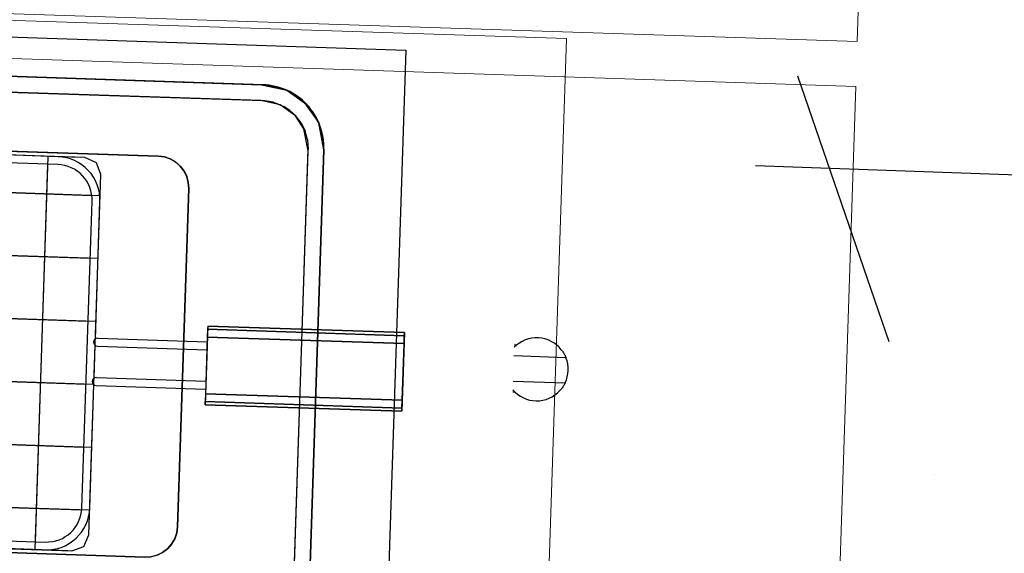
# Model space of a CAD drawing. Header units: millimetres. Extents: x 297264 to 416219, y -77299 to -23696.
# Tile 7 of 187: x 299231 to 299668, y -29852 to -29615. Entities that reach past the tile are written whole.
import ezdxf

# ---------------------------------------------------------------- set-up
doc = ezdxf.new("R2010")
doc.units = ezdxf.units.MM
doc.header["$LTSCALE"] = 2.5
doc.linetypes.add('CONTINUA', pattern=[0])
doc.linetypes.add('DASHDOTX2', pattern=[2, 1, -0.5, 0, -0.5])
for name, color, linetype, lineweight in [('CKD Dimensions', 7, 'Continuous', 0), ('CKD Equipments', 252, 'Continuous', 0), ('ELEVATION 4', 157, 'Continuous', 9), ('HATCH LIGHT', 250, 'Continuous', 0)]:
    doc.layers.add(name, color=color, linetype=linetype, lineweight=lineweight)
for name, color, linetype in [('CKD-Hood', 1, 'Continuous'), ('IQ_200_2D', 1, 'Continuous'), ('IQ_200_3D', 1, 'Continuous'), ('IQ_204_2D', 7, 'CONTINUA'), ('IQ_204_3D', 7, 'Continuous')]:
    doc.layers.add(name, color=color, linetype=linetype)
doc.styles.get("Standard").update_dxf_attribs({"font": 'GOTHIC.TTF'})
doc.dimstyles.new('AJKD_30', dxfattribs={"dimscale": 30, "dimtxt": 2, "dimasz": 1, "dimexe": 0.8, "dimexo": 0.8, "dimgap": 0.5, "dimtad": 1, "dimdec": 0, "dimzin": 0, "dimdsep": 46, "dimtxsty": 'Standard', "dimblk": 'ARCHTICK', "dimcen": 0.125, "dimclrd": 251, "dimclre": 251, "dimclrt": 42, "dimadec": 0, "dimazin": 0, "dimtfac": 1, "dimtdec": 0, "dimtix": 1, "dimtmove": 0, "dimatfit": 3, "dimfxl": 1, "dimtolj": 1, "dimtzin": 0, "dimarcsym": 1})

# ---------------------------------------------------------------- blocks, each defined once
blk = doc.blocks.new('ELECTROLUX-MC7-FRYER-VALVE')
at = {"layer": 'IQ_200_2D'}
for p, q in [((-15, 13.23), (-15, 14.7)), ((-8, 14.7), (-8, -18.33)), ((8, -18.33), (8, 14.7)), ((15, 13.23), (15, 14.7))]:
    blk.add_line(p, q, dxfattribs=at)
for start, end in [(132.69273, 229.4584), (310.5416, 47.30727), (246.42182, 293.57818)]:
    blk.add_arc((0, 0), 20, start, end, dxfattribs=at)
for points, knots in [([(-8, -18.33), (-8, -18.33), (-8.03, -18.32), (-8.15, -18.26), (-8.24, -18.22), (-8.48, -18.11), (-8.63, -18.04), (-8.97, -17.88), (-9.16, -17.78), (-9.61, -17.54), (-9.88, -17.39), (-10.48, -17.04), (-10.79, -16.84), (-11.43, -16.41), (-11.76, -16.18), (-12.4, -15.7), (-12.71, -15.45), (-13, -15.2)], [0, 0, 0, 0, 0.925594, 0.925594, 1.851189, 1.851189, 2.776783, 2.776783, 3.702378, 3.702378, 4.853265, 4.853265, 6.004152, 6.004152, 7.155039, 7.155039, 8.305926, 8.305926, 8.305926, 8.305926]), ([(13, -15.2), (12.71, -15.45), (12.4, -15.7), (11.76, -16.18), (11.43, -16.41), (10.79, -16.84), (10.48, -17.04), (9.88, -17.39), (9.61, -17.54), (9.16, -17.78), (8.97, -17.88), (8.63, -18.04), (8.48, -18.11), (8.24, -18.22), (8.15, -18.26), (8.03, -18.32), (8, -18.33), (8, -18.33)], [-8.305926, -8.305926, -8.305926, -8.305926, -7.155039, -7.155039, -6.004152, -6.004152, -4.853265, -4.853265, -3.702378, -3.702378, -2.776783, -2.776783, -1.851189, -1.851189, -0.925594, -0.925594, 0, 0, 0, 0])]:
    blk.add_open_spline(points, degree=3, knots=knots, dxfattribs=at)
blk = doc.blocks.new('ELECTROLUX-MC7-FRYERTOP-800')
at = {"layer": 'IQ_200_3D'}
for p, q in [((501.12, -463.95, 745), (501.12, -197.95, 745)), ((541.12, -463.95, 745), (541.12, -197.95, 745)), ((581.12, -463.95, 745), (581.12, -197.95, 745)), ((621.12, -463.95, 745), (621.12, -197.95, 745)), ((661.12, -463.95, 745), (661.12, -197.95, 745)), ((701.12, -463.95, 745), (701.12, -197.95, 745)), ((475, -450.95, 870), (475, -210.95, 870)), ((475, -450.95, 750), (475, -210.95, 750)), ((475, -450.95, 790), (475, -210.95, 790)), ((475, -450.95, 830), (475, -210.95, 830)), ((725, -450.95, 870), (725, -210.95, 870)), ((725, -450.95, 750), (725, -210.95, 750)), ((725, -450.95, 790), (725, -210.95, 790)), ((725, -450.95, 830), (725, -210.95, 830)), ((725, -429.96, 745), (475, -429.96, 745)), ((475, -450.95, 895), (475, -450.95, 745)), ((725, -450.95, 895), (725, -450.95, 745)), ((725, -450.95, 895), (725, -450.95, 745)), ((485.5, -463.95, 870), (714.5, -463.95, 870)), ((485.5, -463.95, 830), (714.5, -463.95, 830)), ((485.5, -463.95, 790), (714.5, -463.95, 790)), ((485.5, -463.95, 750), (714.5, -463.95, 750)), ((485.5, -463.95, 895), (485.5, -463.95, 745)), ((515.72, -463.95, 895), (515.72, -463.95, 745)), ((555.55, -463.95, 895), (555.55, -463.95, 745)), ((595.55, -463.95, 895), (595.55, -463.95, 745)), ((634.3, -463.95, 895), (634.3, -463.95, 745)), ((673.05, -463.95, 895), (673.05, -463.95, 745)), ((714.61, -463.95, 895), (714.61, -463.95, 745))]:
    blk.add_line(p, q, dxfattribs=at)
for elevation in [745, 895]:
    blk.add_lwpolyline([(725, -208.45), (721.92, -201.03), (714.5, -197.95), (485.5, -197.95), (478.08, -201.03), (475, -208.45), (475, -453.45), (478.08, -460.88), (485.5, -463.95), (714.5, -463.95), (721.92, -460.88), (725, -453.45)], close=True, dxfattribs=dict(at, elevation=elevation))
for points, invisible_edges in [([(775, -140, 900), (800, -80.5, 900), (800, -655, 900), (775, -565, 900)], 5), ([(472.5, -160, 890), (435, -140, 890), (435, -565, 890), (472.5, -500, 890)], 5), ([(727.5, -160, 890), (765, -140, 890), (765, -565, 890), (727.5, -500, 890)], 5), ([(765, -140.98, 890), (775, -140.98, 900), (775, -564.02, 900), (765, -564.02, 890)], 5), ([(727.5, -500, 730), (472.5, -500, 730), (472.5, -160, 730), (727.5, -160, 730)], 5), ([(472.5, -160, 890), (472.5, -160, 730), (472.5, -500, 730), (472.5, -500, 890)], 1), ([(727.5, -160, 890), (727.5, -160, 730), (727.5, -500, 730), (727.5, -500, 890)], 1), ([(472.88, -503.9, 730), (727.12, -503.9, 730), (727.5, -500, 730), (472.5, -500, 730)], 5), ([(727.5, -500, 730), (727.5, -500, 890), (727.12, -503.9, 890), (727.12, -503.9, 730)], 4), ([(765, -565, 890), (727.5, -500, 890), (727.12, -503.9, 890), (764.17, -572.03, 890)], 5), ([(725.98, -507.65, 730), (474.02, -507.65, 730), (472.88, -503.9, 730), (727.12, -503.9, 730)], 5), ([(727.12, -503.9, 890), (727.12, -503.9, 730), (725.98, -507.65, 730), (725.98, -507.65, 890)], 5), ([(727.12, -503.9, 890), (764.17, -572.03, 890), (761.71, -578.66, 890), (725.98, -507.65, 890)], 5), ([(438.29, -578.66, 890), (474.02, -507.65, 890), (475.87, -511.11, 890), (440.74, -582.65, 890)], 5), ([(475.87, -511.11, 890), (440.74, -582.65, 890), (443.79, -586.21, 890), (478.36, -514.14, 890)], 5), ([(475.87, -511.11, 730), (724.13, -511.11, 730), (725.98, -507.65, 730), (474.02, -507.65, 730)], 5), ([(474.02, -507.65, 730), (474.02, -507.65, 890), (475.87, -511.11, 890), (475.87, -511.11, 730)], 5), ([(721.64, -514.14, 730), (478.36, -514.14, 730), (475.87, -511.11, 730), (724.13, -511.11, 730)], 5), ([(475.87, -511.11, 890), (475.87, -511.11, 730), (478.36, -514.14, 730), (478.36, -514.14, 890)], 5), ([(724.13, -511.11, 890), (724.13, -511.11, 730), (721.64, -514.14, 730), (721.64, -514.14, 890)], 5), ([(724.13, -511.11, 890), (759.26, -582.65, 890), (756.21, -586.21, 890), (721.64, -514.14, 890)], 5), ([(725.98, -507.65, 730), (725.98, -507.65, 890), (724.13, -511.11, 890), (724.13, -511.11, 730)], 5), ([(761.71, -578.66, 890), (725.98, -507.65, 890), (724.13, -511.11, 890), (759.26, -582.65, 890)], 5), ([(443.79, -586.21, 890), (478.36, -514.14, 890), (481.39, -516.63, 890), (448.33, -589.94, 890)], 5), ([(481.39, -516.63, 890), (448.33, -589.94, 890), (453.52, -592.72, 890), (484.85, -518.48, 890)], 5), ([(453.52, -592.72, 890), (484.85, -518.48, 890), (488.6, -519.62, 890), (459.15, -594.42, 890)], 5), ([(453.52, -592.72, 890), (484.85, -518.48, 890), (488.6, -519.62, 890), (459.15, -594.42, 890)], 5), ([(481.39, -516.63, 730), (718.61, -516.63, 730), (721.64, -514.14, 730), (478.36, -514.14, 730)], 5), ([(478.36, -514.14, 730), (478.36, -514.14, 890), (481.39, -516.63, 890), (481.39, -516.63, 730)], 5), ([(715.15, -518.48, 730), (484.85, -518.48, 730), (481.39, -516.63, 730), (718.61, -516.63, 730)], 5), ([(481.39, -516.63, 890), (481.39, -516.63, 730), (484.85, -518.48, 730), (484.85, -518.48, 890)], 5), ([(488.6, -519.62, 730), (711.4, -519.62, 730), (715.15, -518.48, 730), (484.85, -518.48, 730)], 5), ([(484.85, -518.48, 730), (484.85, -518.48, 890), (488.6, -519.62, 890), (488.6, -519.62, 730)], 5), ([(715.15, -518.48, 730), (715.15, -518.48, 890), (711.4, -519.62, 890), (711.4, -519.62, 730)], 5), ([(746.48, -592.72, 890), (715.15, -518.48, 890), (711.4, -519.62, 890), (740.85, -594.42, 890)], 5), ([(718.61, -516.63, 890), (718.61, -516.63, 730), (715.15, -518.48, 730), (715.15, -518.48, 890)], 5), ([(718.61, -516.63, 890), (751.67, -589.94, 890), (746.48, -592.72, 890), (715.15, -518.48, 890)], 5), ([(721.64, -514.14, 730), (721.64, -514.14, 890), (718.61, -516.63, 890), (718.61, -516.63, 730)], 5), ([(756.21, -586.21, 890), (721.64, -514.14, 890), (718.61, -516.63, 890), (751.67, -589.94, 890)], 5), ([(488.6, -519.62, 890), (459.15, -594.42, 890), (465, -595, 890), (492.5, -520, 890)], 5), ([(488.6, -519.62, 890), (459.15, -594.42, 890), (465, -595, 890), (492.5, -520, 890)], 5), ([(735, -595, 890), (707.5, -520, 890), (492.5, -520, 890), (465, -595, 890)], 5), ([(707.5, -520, 730), (492.5, -520, 730), (488.6, -519.62, 730), (711.4, -519.62, 730)], 4), ([(488.6, -519.62, 890), (488.6, -519.62, 730), (492.5, -520, 730), (492.5, -520, 890)], 1), ([(711.4, -519.62, 890), (711.4, -519.62, 730), (707.5, -520, 730), (707.5, -520, 890)], 1), ([(711.4, -519.62, 890), (740.85, -594.42, 890), (735, -595, 890), (707.5, -520, 890)], 5), ([(762.54, -576.41, 890), (765, -564.02, 890), (775, -564.02, 900), (771.96, -580.31, 900)], 10), ([(771.96, -580.31, 900), (775, -565, 900), (800, -655, 900)], 10), ([(756.01, -586.18, 890), (762.54, -576.41, 890), (771.96, -580.31, 900), (764.32, -591.73, 900)], 10), ([(757.67, -597.23, 900), (763.28, -593.28, 900), (771.96, -580.31, 900), (800, -655, 900)], 12), ([(747.92, -591.86, 890), (756.01, -586.18, 890), (764.32, -591.73, 900), (752.05, -601.18, 900)], 10), ([(733.89, -595, 890), (747.92, -591.86, 890), (752.05, -601.18, 900), (735, -605, 900)], 10), ([(465, -605, 900), (466.11, -595, 890), (733.89, -595, 890), (735, -605, 900)], 5), ([(735, -605, 900), (752.05, -601.18, 900), (757.67, -597.23, 900), (800, -655, 900)], 12), ([(800, -655, 900), (400, -655, 900), (465, -605, 900), (735, -605, 900)], 10)]:
    blk.add_3dface(points, dxfattribs=dict(at, invisible_edges=invisible_edges))
blk.add_3dface([(707.5, -520, 890), (707.5, -520, 730), (492.5, -520, 730), (492.5, -520, 890)], dxfattribs=at)
at = {"layer": 'IQ_204_2D'}
for p, q in [((501.12, -202.89), (501.12, -458.91)), ((541.12, -202.89), (541.12, -458.95)), ((581.12, -202.89), (581.12, -458.95)), ((621.12, -202.89), (621.12, -458.95)), ((661.12, -202.89), (661.12, -458.95)), ((701.12, -202.89), (701.12, -458.66)), ((720, -429.96), (480, -429.96))]:
    blk.add_line(p, q, dxfattribs=at)
at = {"layer": 'IQ_204_2D', "linetype": 'Continuous'}
for p, q in [((475, -225.39), (475, -436.45)), ((480, -225.39), (480, -436.45)), ((720, -436.45), (720, -225.39)), ((725, -436.45), (725, -225.39)), ((502.5, -458.95), (697.5, -458.95)), ((502.5, -463.95), (581, -463.95)), ((580.55, -465.39), (580.55, -534.95)), ((585.1, -463.95), (606, -463.95)), ((585.55, -465.39), (585.55, -534.95)), ((605.55, -465.39), (605.55, -534.95)), ((610.1, -463.95), (697.5, -463.95)), ((610.55, -465.39), (610.55, -534.95)), ((570.55, -659.95), (570.55, -534.95)), ((620.55, -534.95), (570.55, -534.95)), ((620.55, -659.95), (620.55, -534.95)), ((620.55, -659.95), (570.55, -659.95))]:
    blk.add_line(p, q, dxfattribs=at)
at = {"layer": 'IQ_204_2D'}
for points in [[(425, -140), (425, -565, 0.414214), (465, -605), (735, -605, 0.414214), (775, -565), (775, -140, 0.414214), (735, -100), (465, -100, 0.414214)], [(707.5, -520), (492.5, -520, -0.414214), (472.5, -500), (472.5, -160, -0.414214), (492.5, -140), (707.5, -140, -0.414214), (727.5, -160), (727.5, -500, -0.414214)]]:
    blk.add_lwpolyline(points, format="xyb", close=True, dxfattribs=at)
at = {"layer": 'IQ_204_2D', "linetype": 'Continuous'}
for centre, radius, start, end in [((502.5, -436.45), 27.5, 180, 270), ((502.5, -436.45), 22.5, 180, 270), ((697.5, -436.45), 22.5, 270, 0), ((697.5, -436.45), 27.5, 270, 0), ((583.05, -465.39), 2.5, 0, 180), ((608.05, -465.39), 2.5, 0, 180)]:
    blk.add_arc(centre, radius, start, end, dxfattribs=at)
at = {"layer": 'IQ_204_3D'}
for points, invisible_edges in [([(570.55, -534.95, 968), (572.6, -534.95, 972.95), (572.6, -534.95, 957.05), (570.55, -534.95, 962)], 15), ([(572.6, -534.95, 972.95), (577.55, -534.95, 975), (577.55, -534.95, 955), (572.6, -534.95, 957.05)], 15), ([(613.55, -534.95, 975), (577.55, -534.95, 975), (577.55, -534.95, 955), (613.55, -534.95, 955)], 15), ([(618.5, -534.95, 972.95), (613.55, -534.95, 975), (613.55, -534.95, 955), (618.5, -534.95, 957.05)], 15), ([(620.55, -534.95, 968), (618.5, -534.95, 972.95), (618.5, -534.95, 957.05), (620.55, -534.95, 962)], 15), ([(620.55, -534.95, 962), (618.5, -534.95, 957.05), (618.5, -659.95, 957.05), (620.55, -659.95, 962)], 10), ([(570.55, -659.95, 968), (572.6, -659.95, 972.95), (572.6, -659.95, 957.05), (570.55, -659.95, 962)], 15), ([(572.6, -659.95, 972.95), (577.55, -659.95, 975), (577.55, -659.95, 955), (572.6, -659.95, 957.05)], 15), ([(613.55, -659.95, 975), (577.55, -659.95, 975), (577.55, -659.95, 955), (613.55, -659.95, 955)], 15), ([(618.5, -659.95, 972.95), (613.55, -659.95, 975), (613.55, -659.95, 955), (618.5, -659.95, 957.05)], 15), ([(620.55, -659.95, 968), (618.5, -659.95, 972.95), (618.5, -659.95, 957.05), (620.55, -659.95, 962)], 15)]:
    blk.add_3dface(points, dxfattribs=dict(at, invisible_edges=invisible_edges))
for points in [[(572.6, -534.95, 957.05), (570.55, -534.95, 962), (570.55, -659.95, 962), (572.6, -659.95, 957.05)], [(570.55, -534.95, 962), (570.55, -534.95, 968), (570.55, -659.95, 968), (570.55, -659.95, 962)], [(570.55, -534.95, 968), (572.6, -534.95, 972.95), (572.6, -659.95, 972.95), (570.55, -659.95, 968)], [(577.55, -534.95, 955), (572.6, -534.95, 957.05), (572.6, -659.95, 957.05), (577.55, -659.95, 955)], [(577.55, -534.95, 975), (572.6, -534.95, 972.95), (572.6, -659.95, 972.95), (577.55, -659.95, 975)], [(577.55, -534.95, 955), (577.55, -659.95, 955), (613.55, -659.95, 955), (613.55, -534.95, 955)], [(613.55, -534.95, 975), (577.55, -534.95, 975), (577.55, -659.95, 975), (613.55, -659.95, 975)], [(618.5, -534.95, 957.05), (613.55, -534.95, 955), (613.55, -659.95, 955), (618.5, -659.95, 957.05)], [(618.5, -534.95, 972.95), (613.55, -534.95, 975), (613.55, -659.95, 975), (618.5, -659.95, 972.95)], [(620.55, -534.95, 968), (618.5, -534.95, 972.95), (618.5, -659.95, 972.95), (620.55, -659.95, 968)], [(620.55, -534.95, 962), (620.55, -534.95, 968), (620.55, -659.95, 968), (620.55, -659.95, 962)]]:
    blk.add_3dface(points, dxfattribs=at)
blk = doc.blocks.new('_ArchTick')
at = {"color": 0, "linetype": 'ByBlock', "const_width": 0.15}
blk.add_lwpolyline([(-0.5, -0.5), (0.5, 0.5)], dxfattribs=at)

msp = doc.modelspace()

# ---------------------------------------------------------------- hatches: boundary and pattern name
at = {"layer": 'HATCH LIGHT', "true_color": 0x636466}
h = msp.add_hatch(dxfattribs=at)
h.set_pattern_fill('ANSI32', color=251, scale=6)
h.set_pattern_definition([(45, (233893.35, -46725.026), (-40.411153, 40.411153), []), (45, (233920.29, -46725.026), (-40.411153, 40.411153), [])])
h.paths.add_polyline_path([(311036.19, -32589.97), (310842.25, -32638.82), (311023.79, -33359.69), (298471.14, -33359.58, -0.000263), (298456.61, -33559.58), (311280.4, -33559.7)])
h.paths.add_polyline_path([(298885.09, -25157.06), (298685, -25157.06, -0.011972), (298203.78, -34256.03), (298404.38, -34256.03, 0.01196)])
h.paths.add_polyline_path([(298868.71, -25697.6), (308547.65, -26046.56, 0.003501), (309041.72, -26800.64), (309209.35, -26691.53), (308659.24, -25850.46), (298874.95, -25497.7, -0.000262)])
h = msp.add_hatch(dxfattribs=at)
h.set_pattern_fill('ANSI37', color=251, scale=8)
h.set_pattern_definition([(45, (233893.352, -46725.026), (-17.960512, 17.960512), []), (135, (233893.352, -46725.026), (-17.960512, -17.960512), [])])
edge = h.paths.add_edge_path()
edge.add_line((301662.25, -25798.32), (298868.71, -25697.6))
edge.add_arc((108471.36, -19659.44), 190493.08, 356.5735369, 358.1835586, ccw=False)
edge.add_line((298623.89, -31044.72), (301473.11, -31044.74))
edge.add_line((301473.11, -31044.74), (301599.61, -27535.69))
edge.add_line((301599.61, -27535.69), (301499.68, -27532.09))
edge.add_line((301499.68, -27532.09), (301470.43, -28343.52))
edge.add_line((301470.43, -28343.52), (301470.43, -28343.52))
edge.add_line((301470.43, -28343.52), (301405.58, -30142.35))
edge.add_line((301405.58, -30142.35), (301376.65, -30944.74))
edge.add_line((301376.65, -30944.74), (298744.94, -30944.72))
edge.add_line((298744.94, -30944.72), (298870.96, -27449.28))
edge.add_line((298870.96, -27449.28), (299870.31, -27485.31))
edge.add_line((299870.31, -27485.31), (299911.71, -27486.81))
edge.add_line((299911.71, -27486.81), (299915.31, -27386.87))
edge.add_line((299915.31, -27386.87), (298874.57, -27349.35))
edge.add_line((298874.57, -27349.35), (298930.47, -25799.9))
edge.add_line((298930.47, -25799.9), (300429.5, -25853.94))
edge.add_line((300429.5, -25853.94), (300418.69, -26153.75))
edge.add_line((300418.69, -26153.75), (300395.29, -26801.7))
edge.add_line((300395.29, -26801.7), (300392.65, -26874.86))
edge.add_line((300392.65, -26874.86), (300492.58, -26878.47))
edge.add_line((300492.58, -26878.47), (300529.38, -25857.54))
edge.add_line((300529.38, -25857.54), (301558.71, -25894.65))
edge.add_line((301558.71, -25894.65), (301532.11, -26632.68))
edge.add_line((301532.11, -26632.68), (301632.04, -26636.28))
edge.add_line((301632.04, -26636.28), (301662.25, -25798.32))

# ---------------------------------------------------------------- linework, layer by layer
at = {"layer": 'CKD Dimensions', "elevation": 620}
msp.add_lwpolyline([(299454.93, -30192.78), (299473.8, -29623.09), (298934.09, -29605.22), (298915.23, -30174.9), (299454.93, -30192.78)], dxfattribs=at)
at = {"layer": 'CKD Equipments', "elevation": 890}
for points in [[(298803.5, -29597.98), (298863.09, -27798.96), (299662.65, -27825.45), (299603.06, -29624.46), (298803.5, -29597.98)], [(298783.81, -30192.65), (298802.84, -29617.96), (299602.4, -29644.45), (299583.37, -30219.13), (298783.81, -30192.65)]]:
    msp.add_lwpolyline(points, dxfattribs=at)
at = {"layer": 'CKD-Hood', "linetype": 'DASHDOTX2', "ltscale": 50, "elevation": 890}
msp.add_lwpolyline([(299779.84, -30231.03), (298874.16, -27596.69)], dxfattribs=at)

# ---------------------------------------------------------------- block references
at = {"xscale": 0.7, "yscale": 0.7, "zscale": 0.7, "rotation": 88.10288386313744}
for name, p in [('ELECTROLUX-MC7-FRYERTOP-800', (298925.64, -30172.75, 890)), ('ELECTROLUX-MC7-FRYER-VALVE', (299460.54, -29770.23, 890))]:
    msp.add_blockref(name, p, dxfattribs=at)

# ---------------------------------------------------------------- leaders
at = {"layer": 'ELEVATION 4'}
msp.add_leader([(299971.23, -29694.63), (299557.78, -29679.72)], dimstyle='AJKD_30', override={"dimasz": 5, "dimgap": 0.5, "dimtad": 0, "dimldrblk": 'DotBlank', "dimfxl": 0.18, "dimfxlon": 1, "dimarcsym": 2}, dxfattribs=at)

doc.saveas('drawing.dxf')
